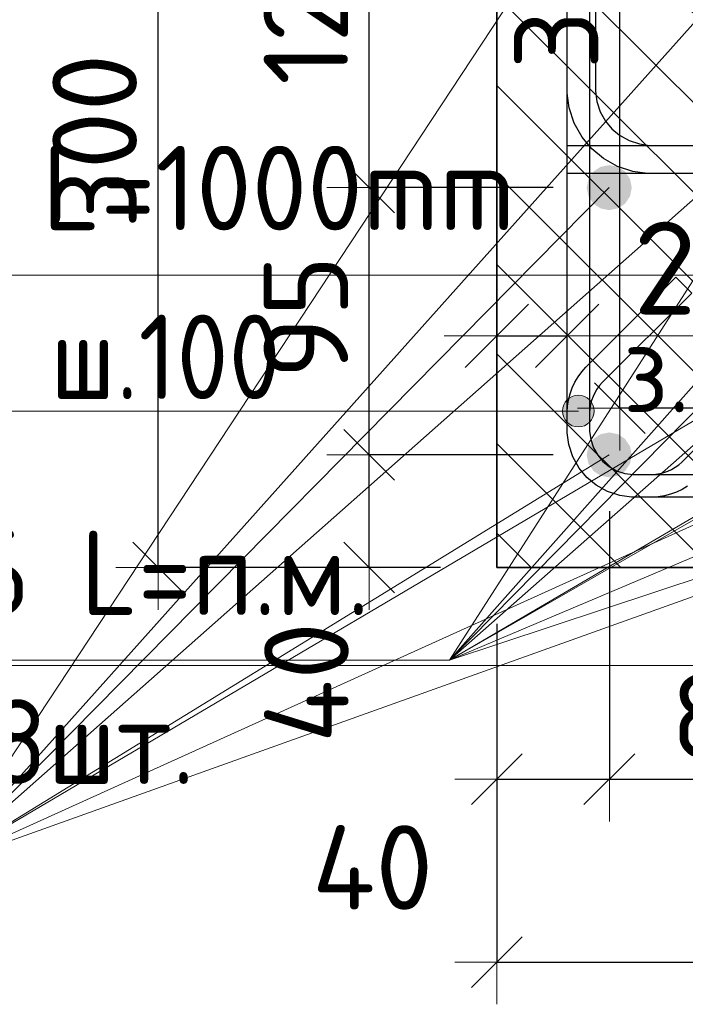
# Model space of a CAD drawing. Header units: metres. Extents: x -38 to 107, y -15 to 21.
# Tile 103 of 167: x 71.961 to 72.198, y 5.151 to 5.501. Entities that reach past the tile are written whole.
import ezdxf

# ---------------------------------------------------------------- set-up
doc = ezdxf.new("R2010")
doc.units = ezdxf.units.M
doc.header["$PDMODE"] = 65
for name, color, linetype, lineweight in [('XR$3$Арм.стержн. Хомут', 240, 'Continuous', 35), ('XR$3$Арм.стержн.горизонт. 1', 180, 'Continuous', 35), ('XR$3$Размерная линия (1)', 7, 'Continuous', 13), ('XR$4$Текст_ примечание', 7, 'Continuous', 13), ('XR$5$Арм. стержнями нижней зоны', 180, 'Continuous', 35), ('XR$5$Арм.стержн. Арматура края', 96, 'Continuous', 35), ('XR$5$Арм.стержн. Хомут', 240, 'Continuous', 35), ('XR$5$Арм.стержн.горизонт. 1', 180, 'Continuous', 35), ('XR$5$Размерная линия (1)', 7, 'Continuous', 13), ('XR$5$Размерная линия_ общее', 7, 'Continuous', 13)]:
    doc.layers.add(name, color=color, linetype=linetype, lineweight=lineweight)
doc.styles.add('ISOCPEUR', font='txt')
doc.dimstyles.new('DIMSTYLE_11', dxfattribs={"dimtxt": 0.033, "dimasz": 0.0375, "dimexe": 0, "dimexo": 0, "dimgap": 0.0165, "dimtad": 2, "dimdec": 0, "dimlfac": 1000, "dimrnd": 1, "dimzin": 12, "dimdsep": 46, "dimtxsty": 'ISOCPEUR', "dimblk1": 'ALL_ML_STRICH', "dimblk2": 'ALL_ML_STRICH', "dimsah": 1, "dimcen": 0, "dimclrd": 7, "dimclre": 256, "dimclrt": 7, "dimadec": 0, "dimazin": 0, "dimtfac": 1, "dimtdec": 0, "dimtix": 1, "dimtmove": 2, "dimatfit": 3, "dimfxl": 0, "dimtvp": 1.2, "dimtzin": 0, "dimlwd": 0, "dimlwe": -3, "dimarcsym": 0})
doc.dimstyles.new('DIMSTYLE_12', dxfattribs={"dimtxt": 0.03, "dimasz": 0.03, "dimexe": 0, "dimexo": 0, "dimgap": 0.015, "dimtad": 2, "dimdec": 0, "dimlfac": 1000, "dimrnd": 1, "dimzin": 12, "dimdsep": 46, "dimtxsty": 'ISOCPEUR', "dimblk1": 'ALL_ML_STRICH', "dimblk2": 'ALL_ML_STRICH', "dimsah": 1, "dimcen": 0, "dimclrd": 7, "dimclre": 256, "dimclrt": 7, "dimadec": 0, "dimazin": 0, "dimtfac": 1, "dimtdec": 0, "dimtix": 1, "dimtmove": 2, "dimatfit": 3, "dimfxl": 0, "dimtzin": 0, "dimlwd": 0, "dimlwe": -3, "dimarcsym": 0})
doc.dimstyles.new('DIMSTYLE_14', dxfattribs={"dimtxt": 0.03, "dimasz": 0.03, "dimexe": 0, "dimexo": 0, "dimgap": 0.015, "dimtad": 2, "dimdec": 0, "dimlfac": 1000, "dimrnd": 1, "dimzin": 12, "dimdsep": 46, "dimtxsty": 'ISOCPEUR', "dimblk1": 'ALL_ML_STRICH', "dimblk2": 'ALL_ML_STRICH', "dimsah": 1, "dimcen": 0, "dimclrd": 7, "dimclre": 256, "dimclrt": 7, "dimadec": 0, "dimazin": 0, "dimtfac": 1, "dimtdec": 0, "dimtix": 1, "dimtmove": 2, "dimatfit": 3, "dimfxl": 0, "dimtvp": 1.2, "dimtzin": 0, "dimlwd": 0, "dimlwe": -3, "dimarcsym": 0})
doc.dimstyles.new('DIMSTYLE_16', dxfattribs={"dimtxt": 0.03, "dimasz": 0.03, "dimexe": 0, "dimexo": 0, "dimgap": 0.015, "dimtad": 0, "dimdec": 0, "dimlfac": 1000, "dimrnd": 1, "dimzin": 12, "dimdsep": 46, "dimtxsty": 'ISOCPEUR', "dimblk1": 'ALL_ML_STRICH', "dimblk2": 'ALL_ML_STRICH', "dimsah": 1, "dimcen": 0, "dimclrd": 7, "dimclre": 256, "dimclrt": 7, "dimadec": 0, "dimazin": 0, "dimtfac": 1, "dimtdec": 0, "dimtix": 1, "dimtmove": 2, "dimatfit": 3, "dimfxl": 0, "dimtvp": 1.2, "dimtzin": 0, "dimlwd": 0, "dimlwe": -3, "dimarcsym": 0})

# ---------------------------------------------------------------- blocks, each defined once
blk = doc.blocks.new('ALL_ML_STRICH')
at = {"color": 0, "linetype": 'ByBlock', "lineweight": -2}
for p, q in [((0, -0.5), (0, 0.5)), ((-0.3, -0.3), (0.3, 0.3)), ((-1, 0), (0.5, 0))]:
    blk.add_line(p, q, dxfattribs=at)
blk = doc.blocks.new('*D77')
at = {"layer": 'DEFPOINTS', "color": 7, "linetype": 'Continuous', "lineweight": 13, "transparency": 33554687}
for p in [(72.29474, 5.66307), (72.1744, 5.36307), (72.2947, 5.36307)]:
    blk.add_point(p, dxfattribs=at)
at = {"layer": 'XR$3$Размерная линия (1)', "color": 9, "linetype": 'Continuous', "lineweight": -2, "true_color": 0xc7c7c7, "transparency": 33554687}
for p, q in [((72.27474, 5.66307), (72.1744, 5.66307)), ((72.2747, 5.36307), (72.1744, 5.36307))]:
    blk.add_line(p, q, dxfattribs=at)
at = {"layer": 'XR$3$Размерная линия (1)', "color": 7, "linetype": 'Continuous', "lineweight": -2, "transparency": 33554687}
blk.add_line((72.1744, 5.36307), (72.1744, 5.66307), dxfattribs=at)
at = {"layer": 'XR$3$Размерная линия (1)', "color": 7, "linetype": 'Continuous', "lineweight": 13, "transparency": 33554687, "xscale": 0.03, "yscale": 0.03, "zscale": 0.03}
for p, rotation in [((72.1744, 5.66307), 90), ((72.1744, 5.36307), 270)]:
    blk.add_blockref('ALL_ML_STRICH', p, dxfattribs=dict(at, rotation=rotation))
at = {"layer": 'XR$3$Размерная линия (1)', "color": 7, "linetype": 'Continuous', "lineweight": 13, "transparency": 33554687, "insert": (72.1519, 5.51457), "char_height": 0.03, "width": 0.09, "attachment_point": 5, "rotation": 90, "style": 'ISOCPEUR'}
blk.add_mtext('\\A1;{300}', dxfattribs=at)
blk = doc.blocks.new('*D820')
at = {"layer": 'DEFPOINTS', "color": 7, "linetype": 'Continuous', "lineweight": 13, "transparency": 33554687}
for p in [(72.13074, 5.38885), (72.13074, 5.35386), (72.15574, 5.34886)]:
    blk.add_point(p, dxfattribs=at)
at = {"layer": 'XR$5$Размерная линия_ общее', "color": 253, "linetype": 'Continuous', "lineweight": -2, "true_color": 0xa0a0a0, "transparency": 33554687}
for p, q in [((72.13074, 5.37386), (72.13074, 5.38885)), ((72.15574, 5.36886), (72.15574, 5.38885))]:
    blk.add_line(p, q, dxfattribs=at)
at = {"layer": 'XR$5$Размерная линия_ общее', "color": 7, "linetype": 'Continuous', "lineweight": -2, "transparency": 33554687}
blk.add_line((72.13074, 5.38885), (72.15574, 5.38885), dxfattribs=at)
at = {"layer": 'XR$5$Размерная линия_ общее', "color": 7, "linetype": 'Continuous', "lineweight": 13, "transparency": 33554687, "xscale": 0.0375, "yscale": 0.0375, "zscale": 0.0375, "rotation": 180}
blk.add_blockref('ALL_ML_STRICH', (72.13074, 5.38885), dxfattribs=at)
at = {"layer": 'XR$5$Размерная линия_ общее', "color": 7, "linetype": 'Continuous', "lineweight": 13, "transparency": 33554687, "xscale": 0.0375, "yscale": 0.0375, "zscale": 0.0375}
blk.add_blockref('ALL_ML_STRICH', (72.15574, 5.38885), dxfattribs=at)
at = {"layer": 'XR$5$Размерная линия_ общее', "color": 7, "linetype": 'Continuous', "lineweight": 13, "transparency": 33554687, "insert": (72.20246, 5.41285), "char_height": 0.033, "width": 0.066, "attachment_point": 5, "style": 'ISOCPEUR'}
blk.add_mtext('\\A1;{25}', dxfattribs=at)
at = {"layer": 'XR$5$Размерная линия_ общее', "color": 7, "linetype": 'Continuous', "lineweight": 13, "transparency": 33554687, "insert": (72.17552, 5.38864), "char_height": 0.027, "width": 0.00135, "attachment_point": 1, "line_spacing_factor": 0.60241, "style": 'ISOCPEUR'}
blk.add_mtext('з.с.', dxfattribs=at)
blk = doc.blocks.new('*D822')
at = {"layer": 'DEFPOINTS', "color": 7, "linetype": 'Continuous', "lineweight": 13, "transparency": 33554687}
for p in [(72.13078, 5.60648), (72.01043, 5.30648), (72.13074, 5.30648)]:
    blk.add_point(p, dxfattribs=at)
at = {"layer": 'XR$5$Размерная линия (1)', "color": 9, "linetype": 'Continuous', "lineweight": -2, "true_color": 0xc7c7c7, "transparency": 33554687}
for p, q in [((72.11078, 5.60648), (72.01043, 5.60648)), ((72.11074, 5.30648), (72.01043, 5.30648))]:
    blk.add_line(p, q, dxfattribs=at)
at = {"layer": 'XR$5$Размерная линия (1)', "color": 7, "linetype": 'Continuous', "lineweight": -2, "transparency": 33554687}
blk.add_line((72.01043, 5.30648), (72.01043, 5.60648), dxfattribs=at)
at = {"layer": 'XR$5$Размерная линия (1)', "color": 7, "linetype": 'Continuous', "lineweight": 13, "transparency": 33554687, "xscale": 0.03, "yscale": 0.03, "zscale": 0.03}
for p, rotation in [((72.01043, 5.60648), 90), ((72.01043, 5.30648), 270)]:
    blk.add_blockref('ALL_ML_STRICH', p, dxfattribs=dict(at, rotation=rotation))
at = {"layer": 'XR$5$Размерная линия (1)', "color": 7, "linetype": 'Continuous', "lineweight": 13, "transparency": 33554687, "insert": (71.98793, 5.45798), "char_height": 0.03, "width": 0.09, "attachment_point": 5, "rotation": 90, "style": 'ISOCPEUR'}
blk.add_mtext('\\A1;{300}', dxfattribs=at)
blk = doc.blocks.new('*D823')
at = {"layer": 'DEFPOINTS', "color": 7, "linetype": 'Continuous', "lineweight": 13, "transparency": 33554687}
for p in [(72.13078, 5.30648), (72.38074, 5.30648), (72.13078, 5.16625)]:
    blk.add_point(p, dxfattribs=at)
at = {"layer": 'XR$5$Размерная линия (1)', "color": 9, "linetype": 'Continuous', "lineweight": -2, "true_color": 0xc7c7c7, "transparency": 33554687}
for p, q in [((72.13078, 5.28648), (72.13078, 5.16625)), ((72.38074, 5.28648), (72.38074, 5.16625))]:
    blk.add_line(p, q, dxfattribs=at)
at = {"layer": 'XR$5$Размерная линия (1)', "color": 7, "linetype": 'Continuous', "lineweight": -2, "transparency": 33554687}
blk.add_line((72.13078, 5.16625), (72.38074, 5.16625), dxfattribs=at)
at = {"layer": 'XR$5$Размерная линия (1)', "color": 7, "linetype": 'Continuous', "lineweight": 13, "transparency": 33554687, "xscale": 0.03, "yscale": 0.03, "zscale": 0.03, "rotation": 180}
blk.add_blockref('ALL_ML_STRICH', (72.13078, 5.16625), dxfattribs=at)
at = {"layer": 'XR$5$Размерная линия (1)', "color": 7, "linetype": 'Continuous', "lineweight": 13, "transparency": 33554687, "xscale": 0.03, "yscale": 0.03, "zscale": 0.03}
blk.add_blockref('ALL_ML_STRICH', (72.38074, 5.16625), dxfattribs=at)
at = {"layer": 'XR$5$Размерная линия (1)', "color": 7, "linetype": 'Continuous', "lineweight": 13, "transparency": 33554687, "insert": (72.25726, 5.18875), "char_height": 0.03, "width": 0.09, "attachment_point": 5, "style": 'ISOCPEUR'}
blk.add_mtext('\\A1;{250}', dxfattribs=at)
blk = doc.blocks.new('*D827')
at = {"layer": 'DEFPOINTS', "color": 7, "linetype": 'Continuous', "lineweight": 13, "transparency": 33554687}
for p in [(72.1707, 5.34648), (72.13078, 5.30648), (72.13078, 5.23125)]:
    blk.add_point(p, dxfattribs=at)
at = {"layer": 'XR$5$Размерная линия (1)', "color": 9, "linetype": 'Continuous', "lineweight": -2, "true_color": 0xc7c7c7, "transparency": 33554687}
for p, q in [((72.1707, 5.32648), (72.1707, 5.23125)), ((72.13078, 5.28648), (72.13078, 5.23125))]:
    blk.add_line(p, q, dxfattribs=at)
at = {"layer": 'XR$5$Размерная линия (1)', "color": 7, "linetype": 'Continuous', "lineweight": -2, "transparency": 33554687}
blk.add_line((72.13078, 5.23125), (72.1707, 5.23125), dxfattribs=at)
at = {"layer": 'XR$5$Размерная линия (1)', "color": 7, "linetype": 'Continuous', "lineweight": 13, "transparency": 33554687, "xscale": 0.03, "yscale": 0.03, "zscale": 0.03, "rotation": 180}
blk.add_blockref('ALL_ML_STRICH', (72.13078, 5.23125), dxfattribs=at)
at = {"layer": 'XR$5$Размерная линия (1)', "color": 7, "linetype": 'Continuous', "lineweight": 13, "transparency": 33554687, "xscale": 0.03, "yscale": 0.03, "zscale": 0.03}
blk.add_blockref('ALL_ML_STRICH', (72.1707, 5.23125), dxfattribs=at)
at = {"layer": 'XR$5$Размерная линия (1)', "color": 7, "linetype": 'Continuous', "lineweight": 13, "transparency": 33554687, "insert": (72.08662, 5.19989), "char_height": 0.03, "width": 0.06, "attachment_point": 5, "style": 'ISOCPEUR'}
blk.add_mtext('\\A1;{40}', dxfattribs=at)
blk = doc.blocks.new('*D828')
at = {"layer": 'DEFPOINTS', "color": 7, "linetype": 'Continuous', "lineweight": 13, "transparency": 33554687}
for p in [(72.1707, 5.34648), (72.2557, 5.34648), (72.1707, 5.23125)]:
    blk.add_point(p, dxfattribs=at)
at = {"layer": 'XR$5$Размерная линия (1)', "color": 9, "linetype": 'Continuous', "lineweight": -2, "true_color": 0xc7c7c7, "transparency": 33554687}
for p, q in [((72.1707, 5.32648), (72.1707, 5.23125)), ((72.2557, 5.32648), (72.2557, 5.23125))]:
    blk.add_line(p, q, dxfattribs=at)
at = {"layer": 'XR$5$Размерная линия (1)', "color": 7, "linetype": 'Continuous', "lineweight": -2, "transparency": 33554687}
blk.add_line((72.1707, 5.23125), (72.2557, 5.23125), dxfattribs=at)
at = {"layer": 'XR$5$Размерная линия (1)', "color": 7, "linetype": 'Continuous', "lineweight": 13, "transparency": 33554687, "xscale": 0.03, "yscale": 0.03, "zscale": 0.03, "rotation": 180}
blk.add_blockref('ALL_ML_STRICH', (72.1707, 5.23125), dxfattribs=at)
at = {"layer": 'XR$5$Размерная линия (1)', "color": 7, "linetype": 'Continuous', "lineweight": 13, "transparency": 33554687, "xscale": 0.03, "yscale": 0.03, "zscale": 0.03}
blk.add_blockref('ALL_ML_STRICH', (72.2557, 5.23125), dxfattribs=at)
at = {"layer": 'XR$5$Размерная линия (1)', "color": 7, "linetype": 'Continuous', "lineweight": 13, "transparency": 33554687, "insert": (72.2147, 5.25375), "char_height": 0.03, "width": 0.06, "attachment_point": 5, "style": 'ISOCPEUR'}
blk.add_mtext('\\A1;{85}', dxfattribs=at)
blk = doc.blocks.new('*D922')
at = {"layer": 'DEFPOINTS', "color": 7, "linetype": 'Continuous', "lineweight": 13, "transparency": 33554687}
for p in [(72.1707, 5.34648), (72.08543, 5.30648), (72.13074, 5.30648)]:
    blk.add_point(p, dxfattribs=at)
at = {"layer": 'XR$5$Размерная линия (1)', "color": 9, "linetype": 'Continuous', "lineweight": -2, "true_color": 0xc7c7c7, "transparency": 33554687}
for p, q in [((72.1507, 5.34648), (72.08543, 5.34648)), ((72.11074, 5.30648), (72.08543, 5.30648))]:
    blk.add_line(p, q, dxfattribs=at)
at = {"layer": 'XR$5$Размерная линия (1)', "color": 7, "linetype": 'Continuous', "lineweight": -2, "transparency": 33554687}
blk.add_line((72.08543, 5.30648), (72.08543, 5.34648), dxfattribs=at)
at = {"layer": 'XR$5$Размерная линия (1)', "color": 7, "linetype": 'Continuous', "lineweight": 13, "transparency": 33554687, "xscale": 0.03, "yscale": 0.03, "zscale": 0.03}
for p, rotation in [((72.08543, 5.34648), 90), ((72.08543, 5.30648), 270)]:
    blk.add_blockref('ALL_ML_STRICH', p, dxfattribs=dict(at, rotation=rotation))
at = {"layer": 'XR$5$Размерная линия (1)', "color": 7, "linetype": 'Continuous', "lineweight": 13, "transparency": 33554687, "insert": (72.06314, 5.26558), "char_height": 0.03, "width": 0.06, "attachment_point": 5, "rotation": 90, "style": 'ISOCPEUR'}
blk.add_mtext('\\A1;{40}', dxfattribs=at)
blk = doc.blocks.new('*D923')
at = {"layer": 'DEFPOINTS', "color": 7, "linetype": 'Continuous', "lineweight": 13, "transparency": 33554687}
for p in [(72.1707, 5.44148), (72.08543, 5.34648), (72.1707, 5.34648)]:
    blk.add_point(p, dxfattribs=at)
at = {"layer": 'XR$5$Размерная линия (1)', "color": 9, "linetype": 'Continuous', "lineweight": -2, "true_color": 0xc7c7c7, "transparency": 33554687}
for p, q in [((72.1507, 5.44148), (72.08543, 5.44148)), ((72.1507, 5.34648), (72.08543, 5.34648))]:
    blk.add_line(p, q, dxfattribs=at)
at = {"layer": 'XR$5$Размерная линия (1)', "color": 7, "linetype": 'Continuous', "lineweight": -2, "transparency": 33554687}
blk.add_line((72.08543, 5.34648), (72.08543, 5.44148), dxfattribs=at)
at = {"layer": 'XR$5$Размерная линия (1)', "color": 7, "linetype": 'Continuous', "lineweight": 13, "transparency": 33554687, "xscale": 0.03, "yscale": 0.03, "zscale": 0.03}
for p, rotation in [((72.08543, 5.44148), 90), ((72.08543, 5.34648), 270)]:
    blk.add_blockref('ALL_ML_STRICH', p, dxfattribs=dict(at, rotation=rotation))
at = {"layer": 'XR$5$Размерная линия (1)', "color": 7, "linetype": 'Continuous', "lineweight": 13, "transparency": 33554687, "insert": (72.06293, 5.39548), "char_height": 0.03, "width": 0.06, "attachment_point": 5, "rotation": 90, "style": 'ISOCPEUR'}
blk.add_mtext('\\A1;{95}', dxfattribs=at)
blk = doc.blocks.new('*D924')
at = {"layer": 'DEFPOINTS', "color": 7, "linetype": 'Continuous', "lineweight": 13, "transparency": 33554687}
for p in [(72.1707, 5.56148), (72.08543, 5.44148), (72.1707, 5.44148)]:
    blk.add_point(p, dxfattribs=at)
at = {"layer": 'XR$5$Размерная линия (1)', "color": 9, "linetype": 'Continuous', "lineweight": -2, "true_color": 0xc7c7c7, "transparency": 33554687}
for p, q in [((72.1507, 5.56148), (72.08543, 5.56148)), ((72.1507, 5.44148), (72.08543, 5.44148))]:
    blk.add_line(p, q, dxfattribs=at)
at = {"layer": 'XR$5$Размерная линия (1)', "color": 7, "linetype": 'Continuous', "lineweight": -2, "transparency": 33554687}
blk.add_line((72.08543, 5.44148), (72.08543, 5.56148), dxfattribs=at)
at = {"layer": 'XR$5$Размерная линия (1)', "color": 7, "linetype": 'Continuous', "lineweight": 13, "transparency": 33554687, "xscale": 0.03, "yscale": 0.03, "zscale": 0.03}
for p, rotation in [((72.08543, 5.56148), 90), ((72.08543, 5.44148), 270)]:
    blk.add_blockref('ALL_ML_STRICH', p, dxfattribs=dict(at, rotation=rotation))
at = {"layer": 'XR$5$Размерная линия (1)', "color": 7, "linetype": 'Continuous', "lineweight": 13, "transparency": 33554687, "insert": (72.06293, 5.50598), "char_height": 0.03, "width": 0.09, "attachment_point": 5, "rotation": 90, "style": 'ISOCPEUR'}
blk.add_mtext('\\A1;{120}', dxfattribs=at)

msp = doc.modelspace()

# ---------------------------------------------------------------- hatches: boundary and pattern name
at = {"linetype": 'Continuous', "lineweight": 25, "transparency": 33554687}
h = msp.add_hatch(dxfattribs=at)
h.set_pattern_fill('__________540', scale=0.015, style=0, pattern_type=2)
h.set_pattern_definition([(135, (0, 0), (-0.031819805, -0.031819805), [0.4, -0.05, 0, -0.05]), (135, (-0.01591, -0.01591), (-0.031819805, -0.031819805), [0.8, -0.1, 0.1, -0.1])])
h.paths.add_polyline_path([(72.38074, 5.60648), (72.13074, 5.60648), (72.13074, 5.30648), (72.38074, 5.30648)], flags=0)
at = {"layer": 'XR$5$Арм.стержн. Хомут', "linetype": 'Continuous', "lineweight": 13, "transparency": 33554687}
for points in [[(72.15689, 5.36689), (72.1597, 5.35642), (72.1597, 5.36767)], [(72.1597, 5.36767), (72.1597, 5.35642), (72.16251, 5.35721)], [(72.1597, 5.36767), (72.16251, 5.35721), (72.16251, 5.36689)], [(72.15486, 5.35924), (72.15486, 5.36486), (72.15408, 5.36205)], [(72.15486, 5.36486), (72.15689, 5.35721), (72.15689, 5.36689)], [(72.15486, 5.36486), (72.15486, 5.35924), (72.15689, 5.35721)], [(72.15689, 5.36689), (72.15689, 5.35721), (72.1597, 5.35642)], [(72.16251, 5.36689), (72.16251, 5.35721), (72.16454, 5.35924)], [(72.16251, 5.36689), (72.16454, 5.35924), (72.16454, 5.36486)], [(72.16454, 5.36486), (72.16454, 5.35924), (72.16533, 5.36205)]]:
    msp.add_hatch(color=7, dxfattribs=at).paths.add_polyline_path(points)
at = {"layer": 'XR$5$Арм.стержн.горизонт. 1', "linetype": 'Continuous', "lineweight": 50, "transparency": 33554687}
for points in [[(72.17866, 5.44148), (72.17805, 5.44454), (72.17632, 5.44714), (72.17372, 5.44887), (72.17066, 5.44948), (72.1676, 5.44887), (72.16501, 5.44714), (72.16327, 5.44454), (72.16266, 5.44148), (72.16327, 5.43842), (72.16501, 5.43582), (72.1676, 5.43409), (72.17066, 5.43348), (72.17372, 5.43409), (72.17632, 5.43582), (72.17805, 5.43842)], [(72.17866, 5.34648), (72.17805, 5.34954), (72.17632, 5.35214), (72.17372, 5.35387), (72.17066, 5.35448), (72.1676, 5.35387), (72.16501, 5.35214), (72.16327, 5.34954), (72.16266, 5.34648), (72.16327, 5.34342), (72.16501, 5.34082), (72.1676, 5.33909), (72.17066, 5.33848), (72.17372, 5.33909), (72.17632, 5.34082), (72.17805, 5.34342)]]:
    msp.add_hatch(color=7, dxfattribs=at).paths.add_polyline_path(points)

# ---------------------------------------------------------------- linework, layer by layer
at = {"color": 7, "linetype": 'Continuous', "lineweight": 35, "transparency": 33554687}
for p, q in [((72.13074, 5.60648), (72.13074, 5.30648)), ((72.13074, 5.30648), (72.38074, 5.30648))]:
    msp.add_line(p, q, dxfattribs=at)
at = {"color": 7, "linetype": 'Continuous', "lineweight": 13, "transparency": 33554687}
msp.add_line((72.15574, 5.38885), (72.21974, 5.38885), dxfattribs=at)
at = {"layer": 'XR$3$Арм.стержн. Хомут', "color": 7, "linetype": 'Continuous', "lineweight": 13, "transparency": 33554687}
for p, q in [((71.88614, 5.41033), (72.16914, 5.41033)), ((72.16914, 5.41033), (72.32366, 5.41033))]:
    msp.add_line(p, q, dxfattribs=at)
at = {"layer": 'XR$3$Арм.стержн.горизонт. 1', "color": 7, "linetype": 'Continuous', "lineweight": 13, "transparency": 33554687}
for p, q in [((72.11391, 5.27357), (72.3347, 5.61807)), ((72.11391, 5.27357), (72.41963, 5.61807)), ((72.11391, 5.27357), (72.5047, 5.61807)), ((72.11391, 5.27357), (72.50474, 5.49807)), ((72.11391, 5.27357), (72.33466, 5.49807)), ((72.11391, 5.27357), (72.33466, 5.40307)), ((72.11391, 5.27357), (72.41966, 5.40307)), ((72.11391, 5.27357), (72.50474, 5.40307)), ((71.88791, 5.27357), (72.11391, 5.27357))]:
    msp.add_line(p, q, dxfattribs=at)
at = {"layer": 'XR$4$Текст_ примечание', "color": 7, "linetype": 'Continuous', "lineweight": 13, "transparency": 33554687}
msp.add_line((86.41979, 5.27171), (67.91979, 5.27171), dxfattribs=at)
at = {"layer": 'XR$5$Арм. стержнями нижней зоны', "color": 4, "linetype": 'Continuous', "lineweight": 25, "transparency": 33554687}
msp.add_lwpolyline([(72.15574, 5.45648), (72.56791, 5.45648), (72.56791, 5.44648), (72.15574, 5.44648), (72.15574, 5.45648)], dxfattribs=at)
at = {"layer": 'XR$5$Арм.стержн. Арматура края', "color": 4, "linetype": 'Continuous', "lineweight": 25, "transparency": 33554687}
for points in [[(72.56791, 5.44648), (72.1843, 5.44648), (72.17909, 5.44721), (72.17365, 5.449), (72.16864, 5.45181), (72.16451, 5.45525), (72.16106, 5.45938), (72.15826, 5.46439), (72.15646, 5.46983), (72.15574, 5.47505), (72.15574, 5.55192), (72.15646, 5.55713), (72.15826, 5.56257), (72.16106, 5.56758), (72.16451, 5.57171), (72.16864, 5.57516), (72.17365, 5.57796), (72.17909, 5.57976), (72.1843, 5.58048), (72.56791, 5.58048)], [(72.56791, 5.57048), (72.185, 5.57048), (72.18136, 5.56998), (72.17769, 5.56877), (72.17434, 5.56689), (72.17161, 5.56461), (72.16933, 5.56188), (72.16745, 5.55853), (72.16624, 5.55486), (72.16574, 5.55122), (72.16574, 5.47574), (72.16624, 5.4721), (72.16745, 5.46844), (72.16933, 5.46508), (72.17161, 5.46235), (72.17434, 5.46008), (72.17769, 5.4582), (72.18136, 5.45699), (72.185, 5.45648), (72.56791, 5.45648)]]:
    msp.add_lwpolyline(points, dxfattribs=at)
at = {"layer": 'XR$5$Арм.стержн. Хомут', "color": 7, "linetype": 'Continuous', "lineweight": 13, "transparency": 33554687}
for p, q in [((72.1597, 5.36767), (72.1597, 5.36767)), ((71.693, 5.36205), (71.979, 5.36205)), ((71.979, 5.36205), (72.1597, 5.36205)), ((72.15408, 5.36205), (72.15408, 5.36205)), ((72.16533, 5.36205), (72.16533, 5.36205)), ((72.1597, 5.35642), (72.1597, 5.35642))]:
    msp.add_line(p, q, dxfattribs=at)
at = {"layer": 'XR$5$Арм.стержн. Хомут', "color": 40, "linetype": 'Continuous', "lineweight": 25, "transparency": 33554687}
for points in [[(72.19848, 5.33538), (72.19654, 5.33424), (72.19454, 5.3333), (72.19247, 5.33255), (72.1903, 5.33199), (72.18809, 5.33163), (72.18593, 5.33148), (72.17855, 5.33148), (72.17438, 5.33206), (72.17003, 5.3335), (72.16602, 5.33574), (72.16272, 5.3385), (72.15996, 5.3418), (72.15772, 5.34581), (72.15628, 5.35016), (72.1557, 5.35433), (72.1557, 5.5518)], [(72.19848, 5.33538), (72.19654, 5.33424), (72.19454, 5.3333), (72.19247, 5.33255), (72.1903, 5.33199), (72.18809, 5.33163), (72.18593, 5.33148), (72.17855, 5.33148), (72.17438, 5.33206), (72.17003, 5.3335), (72.16602, 5.33574), (72.16272, 5.3385), (72.15996, 5.3418), (72.15772, 5.34581), (72.15628, 5.35016), (72.1557, 5.35433), (72.1557, 5.5518)], [(72.1637, 5.55125), (72.1637, 5.35489), (72.16411, 5.35198), (72.16507, 5.34905), (72.16658, 5.34636), (72.1684, 5.34418), (72.17058, 5.34236), (72.17326, 5.34085), (72.1762, 5.33989), (72.17911, 5.33948), (72.18565, 5.33948), (72.18717, 5.33959), (72.18865, 5.33983), (72.1901, 5.3402), (72.19148, 5.3407), (72.19281, 5.34133), (72.1941, 5.34209), (72.19532, 5.34296), (72.19646, 5.34396), (72.22825, 5.37574)], [(72.1637, 5.55125), (72.1637, 5.35489), (72.16411, 5.35198), (72.16507, 5.34905), (72.16658, 5.34636), (72.1684, 5.34418), (72.17058, 5.34236), (72.17326, 5.34085), (72.1762, 5.33989), (72.17911, 5.33948), (72.18565, 5.33948), (72.18717, 5.33959), (72.18865, 5.33983), (72.1901, 5.3402), (72.19148, 5.3407), (72.19281, 5.34133), (72.1941, 5.34209), (72.19532, 5.34296), (72.19646, 5.34396), (72.22825, 5.37574)], [(72.32906, 5.33148), (72.17855, 5.33148), (72.17438, 5.33206), (72.17003, 5.3335), (72.16602, 5.33574), (72.16272, 5.3385), (72.15996, 5.3418), (72.15772, 5.34581), (72.15628, 5.35016), (72.1557, 5.35433), (72.1557, 5.36172), (72.15585, 5.36387), (72.15621, 5.36608), (72.15677, 5.36825), (72.15752, 5.37032), (72.15846, 5.37232), (72.1596, 5.37426), (72.16091, 5.37607), (72.16232, 5.3777), (72.19431, 5.40969), (72.19996, 5.40403)], [(72.32906, 5.33148), (72.17855, 5.33148), (72.17438, 5.33206), (72.17003, 5.3335), (72.16602, 5.33574), (72.16272, 5.3385), (72.15996, 5.3418), (72.15772, 5.34581), (72.15628, 5.35016), (72.1557, 5.35433), (72.1557, 5.36172), (72.15585, 5.36387), (72.15621, 5.36608), (72.15677, 5.36825), (72.15752, 5.37032), (72.15846, 5.37232), (72.1596, 5.37426), (72.16091, 5.37607), (72.16232, 5.3777), (72.19431, 5.40969), (72.19996, 5.40403)], [(72.19996, 5.40403), (72.16818, 5.37224), (72.16718, 5.3711), (72.1663, 5.36988), (72.16555, 5.36859), (72.16492, 5.36726), (72.16442, 5.36588), (72.16405, 5.36443), (72.16381, 5.36295), (72.1637, 5.36143), (72.1637, 5.35489), (72.16411, 5.35198), (72.16507, 5.34905), (72.16658, 5.34636), (72.1684, 5.34418), (72.17058, 5.34236), (72.17326, 5.34085), (72.1762, 5.33989), (72.17911, 5.33948), (72.32851, 5.33948)], [(72.19996, 5.40403), (72.16818, 5.37224), (72.16718, 5.3711), (72.1663, 5.36988), (72.16555, 5.36859), (72.16492, 5.36726), (72.16442, 5.36588), (72.16405, 5.36443), (72.16381, 5.36295), (72.1637, 5.36143), (72.1637, 5.35489), (72.16411, 5.35198), (72.16507, 5.34905), (72.16658, 5.34636), (72.1684, 5.34418), (72.17058, 5.34236), (72.17326, 5.34085), (72.1762, 5.33989), (72.17911, 5.33948), (72.32851, 5.33948)]]:
    msp.add_lwpolyline(points, dxfattribs=at)
at = {"layer": 'XR$5$Арм.стержн. Хомут', "color": 7, "linetype": 'Continuous', "lineweight": 13, "transparency": 33554687}
msp.add_circle((72.1597, 5.36205), 0.00563, dxfattribs=at)
at = {"layer": 'XR$5$Арм.стержн.горизонт. 1', "color": 7, "linetype": 'Continuous', "lineweight": 13, "transparency": 33554687}
for q in [(72.1707, 5.56148), (72.3407, 5.56148), (72.25563, 5.56148), (72.17066, 5.44148), (72.34074, 5.44148), (72.17066, 5.34648), (72.34074, 5.34648), (72.25566, 5.34648)]:
    msp.add_line((71.93277, 5.20031), q, dxfattribs=at)

# ---------------------------------------------------------------- texts
at = {"layer": 'XR$3$Арм.стержн. Хомут', "color": 7, "linetype": 'Continuous', "lineweight": 25, "transparency": 33554687, "char_height": 0.03, "attachment_point": 7, "style": 'ISOCPEUR'}
for s, insert, width in [('\\W0.96;ø8 L=1000mm ', (71.90614, 5.42633), 0.2722217), ('\\W0.90;ш.100 ', (71.97214, 5.36633), 0.1244867)]:
    msp.add_mtext(s, dxfattribs=dict(at, insert=insert, width=width))
at = {"layer": 'XR$3$Арм.стержн.горизонт. 1', "color": 7, "linetype": 'Continuous', "lineweight": 25, "transparency": 33554687, "char_height": 0.03, "attachment_point": 7, "style": 'ISOCPEUR'}
for s, insert, width in [('\\W0.94;ø16 L=п.м.', (71.90791, 5.28957), 0.1999832), ('\\W0.94;8шт. ', (71.94991, 5.22957), 0.1161286)]:
    msp.add_mtext(s, dxfattribs=dict(at, insert=insert, width=width))

# ---------------------------------------------------------------- dimensions: what is measured, and where the dimension line sits
at = {"layer": 'XR$3$Размерная линия (1)', "color": 7, "linetype": 'Continuous', "lineweight": 13, "transparency": 33554687}
dim = msp.add_linear_dim(base=(72.1744, 5.66307), p1=(72.2747, 5.36307), p2=(72.27474, 5.66307), angle=90, dimstyle='DIMSTYLE_12', override={"dimpost": '<>', "dimclrd": 7, "dimclre": 9, "dimclrt": 7, "dimlwd": 0, "dimlwe": 65533}, dxfattribs=at)
dim.commit()
dim.dimension.update_dxf_attribs({"geometry": '*D77', "text_midpoint": (72.1519, 5.51457), "dimtype": 160})
at = {"layer": 'XR$5$Размерная линия (1)', "color": 7, "linetype": 'Continuous', "lineweight": 13, "transparency": 33554687}
for base, p1, p2, dimstyle, picture, middle in [((72.01043, 5.60648), (72.11074, 5.30648), (72.11078, 5.60648), 'DIMSTYLE_12', '*D822', (71.98793, 5.45798)), ((72.08543, 5.56148), (72.1507, 5.44148), (72.1507, 5.56148), 'DIMSTYLE_12', '*D924', (72.06293, 5.50598)), ((72.08543, 5.44148), (72.1507, 5.34648), (72.1507, 5.44148), 'DIMSTYLE_12', '*D923', (72.06293, 5.39548)), ((72.08543, 5.34648), (72.11074, 5.30648), (72.1507, 5.34648), 'DIMSTYLE_14', '*D922', (72.06314, 5.26558))]:
    dim = msp.add_linear_dim(base=base, p1=p1, p2=p2, angle=90, dimstyle=dimstyle, override={"dimpost": '<>', "dimclrd": 7, "dimclre": 9, "dimclrt": 7, "dimlwd": 0, "dimlwe": 65533}, dxfattribs=at)
    dim.commit()
    dim.dimension.update_dxf_attribs({"geometry": picture, "text_midpoint": middle, "dimtype": 160})
for base, p1, p2, dimstyle, picture, middle in [((72.1707, 5.23125), (72.13078, 5.28648), (72.1707, 5.32648), 'DIMSTYLE_16', '*D827', (72.08662, 5.19989)), ((72.2557, 5.23125), (72.1707, 5.32648), (72.2557, 5.32648), 'DIMSTYLE_12', '*D828', (72.2147, 5.25375)), ((72.38074, 5.16625), (72.13078, 5.28648), (72.38074, 5.28648), 'DIMSTYLE_12', '*D823', (72.25726, 5.18875))]:
    dim = msp.add_linear_dim(base=base, p1=p1, p2=p2, dimstyle=dimstyle, override={"dimpost": '<>', "dimclrd": 7, "dimclre": 9, "dimclrt": 7, "dimlwd": 0, "dimlwe": 65533}, dxfattribs=at)
    dim.commit()
    dim.dimension.update_dxf_attribs({"geometry": picture, "text_midpoint": middle, "dimtype": 160})
at = {"layer": 'XR$5$Размерная линия_ общее', "color": 7, "linetype": 'Continuous', "lineweight": 13, "transparency": 33554687}
dim = msp.add_linear_dim(base=(72.15574, 5.38885), p1=(72.13074, 5.37386), p2=(72.15574, 5.36886), text='<>\\Xз.с.', dimstyle='DIMSTYLE_11', override={"dimpost": '<>', "dimclrd": 7, "dimclre": 253, "dimclrt": 7, "dimlwd": 0, "dimlwe": 65533}, dxfattribs=at)
dim.commit()
dim.dimension.update_dxf_attribs({"geometry": '*D820', "text_midpoint": (72.20246, 5.41285), "dimtype": 160})

doc.saveas('drawing.dxf')
